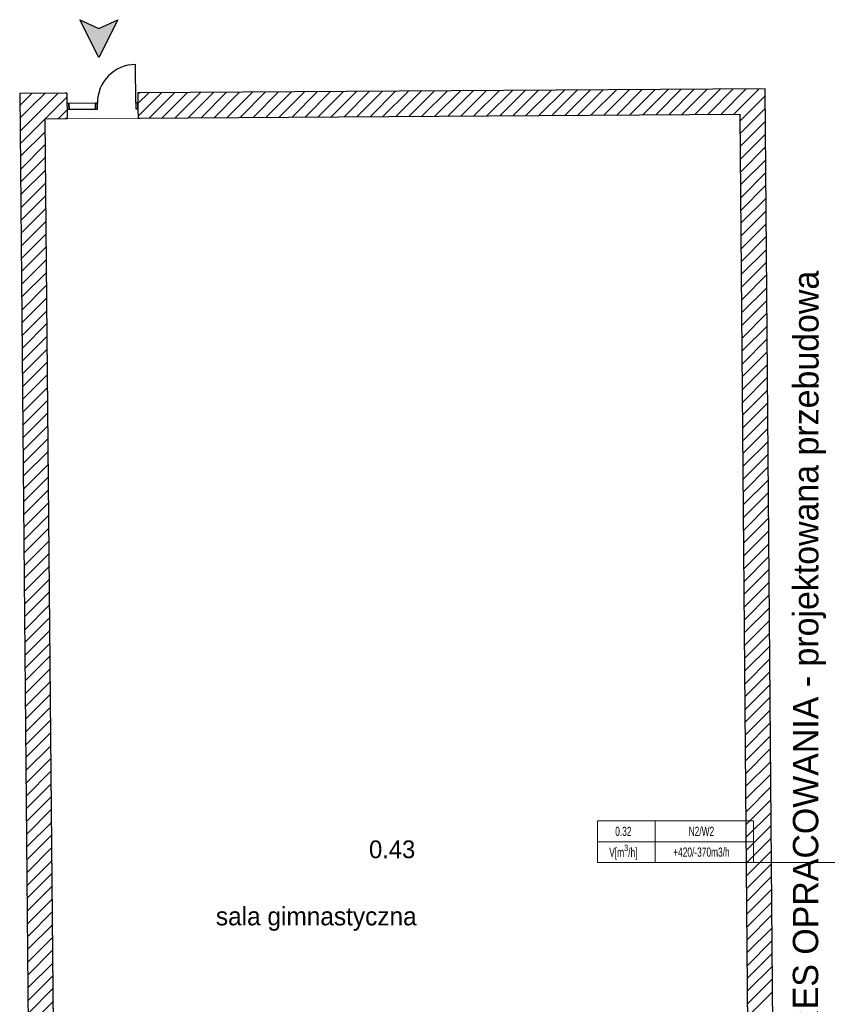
# Model space of a CAD drawing. Header units: millimetres. Extents: x -40063 to 512011, y 350190 to 687060.
# Tile 186 of 256: x 138616 to 154547, y 628155 to 647575. Entities that reach past the tile are written whole.
import ezdxf

# ---------------------------------------------------------------- set-up
doc = ezdxf.new("R2010")
doc.units = ezdxf.units.MM
for name, color, linetype in [('Elementy Modelu - Strefy', 8, 'Continuous'), ('J_opis pomieszczeń', 8, 'Continuous'), ('Konstrukcja - Ściany zew', 8, 'Continuous'), ('Opisy - Teksty', 8, 'Continuous'), ('X_ref', 8, 'Continuous')]:
    doc.layers.add(name, color=color, linetype=linetype)
doc.layers.add('FLUID-BILANSE', color=150, linetype='Continuous', lineweight=18)
doc.styles.add('ARIAL NARROW', font='ARIALN.TTF', dxfattribs={"width": 0.8})
doc.styles.add('GENERATED_STYLE_2', font='txt')

# ---------------------------------------------------------------- blocks, each defined once
blk = doc.blocks.new('fdgdfg')
at = {"layer": 'Elementy Modelu - Strefy', "linetype": 'Continuous', "lineweight": 0}
for p, q in [((-190859, 489323), (-204562, 489234)), ((-204562, 489234), (-204324, 463520)), ((-190646, 463520), (-190859, 489323))]:
    blk.add_line(p, q, dxfattribs=at)
at = {"layer": 'Konstrukcja - Ściany zew', "linetype": 'Continuous'}
for p, q in [((-203506, 490439), (-203881, 491188)), ((-203881, 491188), (-203506, 491012)), ((-203132, 491188), (-203506, 490439)), ((-203506, 491012), (-203132, 491188)), ((-202774, 489545), (-202779, 490305)), ((-190363, 489826), (-202735, 489746)), ((-196107, 489289), (-195603, 489792)), ((-195850, 489290), (-195347, 489794)), ((-195594, 489292), (-195091, 489795)), ((-195338, 489294), (-194835, 489797)), ((-195082, 489295), (-194578, 489799)), ((-194826, 489297), (-194322, 489800)), ((-194569, 489299), (-194066, 489802)), ((-194313, 489300), (-193810, 489804)), ((-194057, 489302), (-193554, 489805)), ((-193801, 489304), (-193297, 489807)), ((-193544, 489305), (-193041, 489809)), ((-193288, 489307), (-192785, 489810)), ((-193032, 489309), (-192529, 489812)), ((-192776, 489310), (-192272, 489814)), ((-192520, 489312), (-192016, 489815)), ((-192263, 489314), (-191760, 489817)), ((-192007, 489315), (-191504, 489819)), ((-191751, 489317), (-191248, 489820)), ((-191495, 489319), (-190991, 489822)), ((-191238, 489320), (-190735, 489824)), ((-190982, 489322), (-190479, 489825)), ((-190122, 460726), (-190363, 489826)), ((-204135, 489737), (-205066, 489731)), ((-205066, 489731), (-204817, 462777)), ((-205064, 489496), (-204947, 489613)), ((-204947, 489613), (-204827, 489732)), ((-204818, 489487), (-204571, 489734)), ((-204690, 489360), (-204315, 489735)), ((-204562, 489234), (-204134, 489662)), ((-204135, 489737), (-204172, 489736)), ((-204135, 489737), (-204172, 489736)), ((-204135, 489737), (-204134, 489537)), ((-204135, 489737), (-204134, 489537)), ((-204135, 489737), (-204134, 489537)), ((-202735, 489746), (-202698, 489746)), ((-202735, 489746), (-202734, 489546)), ((-202735, 489746), (-202734, 489546)), ((-202735, 489746), (-202734, 489546)), ((-202735, 489746), (-202698, 489746)), ((-202734, 489535), (-202521, 489747)), ((-202732, 489282), (-202265, 489749)), ((-202512, 489247), (-202009, 489750)), ((-202256, 489249), (-201753, 489752)), ((-202000, 489250), (-201497, 489754)), ((-201744, 489252), (-201240, 489755)), ((-201487, 489254), (-200984, 489757)), ((-201231, 489255), (-200728, 489759)), ((-200975, 489257), (-200472, 489760)), ((-200719, 489259), (-200215, 489762)), ((-200462, 489260), (-199959, 489764)), ((-200206, 489262), (-199703, 489765)), ((-199950, 489264), (-199447, 489767)), ((-199694, 489265), (-199191, 489769)), ((-199438, 489267), (-198934, 489770)), ((-199181, 489269), (-198678, 489772)), ((-198925, 489270), (-198422, 489774)), ((-198669, 489272), (-198166, 489775)), ((-198413, 489274), (-197909, 489777)), ((-198156, 489275), (-197653, 489779)), ((-197900, 489277), (-197397, 489780)), ((-197644, 489279), (-197141, 489782)), ((-197388, 489280), (-196885, 489784)), ((-197132, 489282), (-196628, 489785)), ((-196875, 489284), (-196372, 489787)), ((-196619, 489285), (-196116, 489789)), ((-196363, 489287), (-195860, 489790)), ((-190858, 489192), (-190362, 489688)), ((-205062, 489243), (-204818, 489487)), ((-204306, 489235), (-204133, 489409)), ((-204134, 489537), (-204133, 489422)), ((-204094, 489537), (-204134, 489537)), ((-204134, 489537), (-204133, 489422)), ((-204134, 489537), (-204133, 489422)), ((-204133, 489422), (-204132, 489237)), ((-204133, 489422), (-204093, 489422)), ((-204133, 489422), (-204132, 489237)), ((-203574, 489540), (-204094, 489537)), ((-204094, 489537), (-204093, 489422)), ((-204093, 489422), (-204094, 489537)), ((-204093, 489422), (-203573, 489425)), ((-203534, 489541), (-203574, 489540)), ((-203573, 489425), (-203574, 489540)), ((-203574, 489540), (-203573, 489425)), ((-203573, 489425), (-203533, 489426)), ((-203533, 489426), (-203534, 489541)), ((-202734, 489546), (-202774, 489545)), ((-202774, 489545), (-202773, 489430)), ((-202773, 489430), (-202733, 489431)), ((-202734, 489546), (-202733, 489431)), ((-202733, 489431), (-202734, 489546)), ((-202734, 489546), (-202733, 489431)), ((-202733, 489431), (-202732, 489246)), ((-202733, 489431), (-202732, 489246)), ((-190856, 488940), (-190360, 489436)), ((-205059, 488991), (-204690, 489360)), ((-205057, 488739), (-204562, 489234)), ((-204562, 489234), (-204132, 489237)), ((-204324, 463520), (-204562, 489234)), ((-204132, 489237), (-204169, 489236)), ((-204132, 489237), (-204169, 489236)), ((-202732, 489246), (-190859, 489323)), ((-202732, 489246), (-202695, 489246)), ((-202732, 489246), (-202695, 489246)), ((-190859, 489323), (-190646, 463520)), ((-190853, 488687), (-190358, 489183)), ((-205055, 488487), (-204559, 488982)), ((-190851, 488435), (-190355, 488931)), ((-205052, 488234), (-204557, 488730)), ((-190849, 488182), (-190353, 488678)), ((-205050, 487982), (-204555, 488478)), ((-190847, 487930), (-190351, 488426)), ((-205048, 487730), (-204552, 488225)), ((-190845, 487677), (-190349, 488173)), ((-205045, 487478), (-204550, 487973)), ((-190843, 487425), (-190347, 487921)), ((-205043, 487226), (-204548, 487721)), ((-190841, 487172), (-190345, 487668)), ((-205041, 486973), (-204545, 487469)), ((-190839, 486920), (-190343, 487416)), ((-205038, 486721), (-204543, 487217)), ((-190837, 486667), (-190341, 487163)), ((-205036, 486469), (-204541, 486964)), ((-190835, 486415), (-190339, 486911)), ((-205034, 486217), (-204538, 486712)), ((-190833, 486162), (-190337, 486658)), ((-205031, 485964), (-204536, 486460)), ((-190831, 485910), (-190335, 486406)), ((-205029, 485712), (-204534, 486208)), ((-190828, 485658), (-190333, 486153)), ((-205027, 485460), (-204531, 485955)), ((-190826, 485405), (-190330, 485901)), ((-205024, 485208), (-204529, 485703)), ((-190824, 485153), (-190328, 485648)), ((-205022, 484955), (-204527, 485451)), ((-190822, 484900), (-190326, 485396)), ((-205020, 484703), (-204524, 485199)), ((-190820, 484648), (-190324, 485144)), ((-205017, 484451), (-204522, 484946)), ((-190818, 484395), (-190322, 484891)), ((-205015, 484199), (-204520, 484694)), ((-190816, 484143), (-190320, 484639)), ((-205013, 483947), (-204517, 484442)), ((-190814, 483890), (-190318, 484386)), ((-205010, 483694), (-204515, 484190)), ((-190812, 483638), (-190316, 484134)), ((-205008, 483442), (-204513, 483938)), ((-190810, 483385), (-190314, 483881)), ((-205006, 483190), (-204510, 483685)), ((-190808, 483133), (-190312, 483629)), ((-205003, 482938), (-204508, 483433)), ((-190805, 482880), (-190310, 483376)), ((-205001, 482685), (-204506, 483181)), ((-190803, 482628), (-190307, 483124)), ((-204999, 482433), (-204503, 482929)), ((-190801, 482375), (-190305, 482871)), ((-204996, 482181), (-204501, 482676)), ((-190799, 482123), (-190303, 482619)), ((-204994, 481929), (-204499, 482424)), ((-190797, 481870), (-190301, 482366)), ((-204992, 481677), (-204496, 482172)), ((-190795, 481618), (-190299, 482114)), ((-204989, 481424), (-204494, 481920)), ((-190793, 481365), (-190297, 481861)), ((-204987, 481172), (-204492, 481668)), ((-190791, 481113), (-190295, 481609)), ((-204985, 480920), (-204489, 481415)), ((-190789, 480861), (-190293, 481356)), ((-204982, 480668), (-204487, 481163)), ((-190787, 480608), (-190291, 481104)), ((-204980, 480415), (-204485, 480911)), ((-190785, 480356), (-190289, 480851)), ((-204978, 480163), (-204482, 480659)), ((-190783, 480103), (-190287, 480599)), ((-204975, 479911), (-204480, 480406)), ((-190780, 479851), (-190285, 480347)), ((-204973, 479659), (-204478, 480154)), ((-190778, 479598), (-190282, 480094)), ((-204971, 479407), (-204475, 479902)), ((-190776, 479346), (-190280, 479842)), ((-204968, 479154), (-204473, 479650)), ((-190774, 479093), (-190278, 479589)), ((-204966, 478902), (-204471, 479398)), ((-190772, 478841), (-190276, 479337)), ((-204964, 478650), (-204468, 479145)), ((-190770, 478588), (-190274, 479084)), ((-204961, 478398), (-204466, 478893)), ((-190768, 478336), (-190272, 478832)), ((-204959, 478145), (-204464, 478641)), ((-190766, 478083), (-190270, 478579)), ((-204957, 477893), (-204461, 478389)), ((-190764, 477831), (-190268, 478327)), ((-204954, 477641), (-204459, 478136)), ((-190762, 477578), (-190266, 478074)), ((-204952, 477389), (-204457, 477884)), ((-190760, 477326), (-190264, 477822)), ((-204950, 477137), (-204454, 477632)), ((-190758, 477073), (-190262, 477569)), ((-204947, 476884), (-204452, 477380)), ((-190755, 476821), (-190260, 477317)), ((-204945, 476632), (-204450, 477128)), ((-190753, 476568), (-190257, 477064)), ((-204943, 476380), (-204447, 476875)), ((-190751, 476316), (-190255, 476812)), ((-204940, 476128), (-204445, 476623)), ((-190749, 476064), (-190253, 476559)), ((-204938, 475875), (-204443, 476371)), ((-190747, 475811), (-190251, 476307)), ((-204936, 475623), (-204440, 476119)), ((-190745, 475559), (-190249, 476055)), ((-204933, 475371), (-204438, 475866)), ((-190743, 475306), (-190247, 475802)), ((-204931, 475119), (-204436, 475614)), ((-190741, 475054), (-190245, 475550)), ((-204929, 474867), (-204433, 475362)), ((-190739, 474801), (-190243, 475297)), ((-204926, 474614), (-204431, 475110)), ((-190737, 474549), (-190241, 475045)), ((-204924, 474362), (-204429, 474857)), ((-190735, 474296), (-190239, 474792)), ((-204922, 474110), (-204426, 474605)), ((-190732, 474044), (-190237, 474540)), ((-204919, 473858), (-204424, 474353)), ((-190730, 473791), (-190234, 474287)), ((-204917, 473605), (-204422, 474101)), ((-190728, 473539), (-190232, 474035)), ((-204915, 473353), (-204419, 473849)), ((-190726, 473286), (-190230, 473782)), ((-204912, 473101), (-204417, 473596)), ((-190724, 473034), (-190228, 473530)), ((-204910, 472849), (-204415, 473344)), ((-204908, 472596), (-204412, 473092)), ((-190722, 472781), (-190226, 473277)), ((-190720, 472529), (-190224, 473025)), ((-204905, 472344), (-204410, 472840)), ((-190718, 472276), (-190222, 472772)), ((-204903, 472092), (-204408, 472587)), ((-190716, 472024), (-190220, 472520)), ((-204901, 471840), (-204405, 472335)), ((-190714, 471772), (-190218, 472267)), ((-204898, 471588), (-204403, 472083)), ((-190712, 471519), (-190216, 472015)), ((-204896, 471335), (-204401, 471831))]:
    blk.add_line(p, q, dxfattribs=at)
blk.add_arc((-202774, 489545), 760, 90.3727, 180.3727, dxfattribs=at)
at = {"layer": 'Konstrukcja - Ściany zew', "linetype": 'Continuous', "lineweight": 13, "extrusion": (0, 0, -1)}
for points in [[(203506, 490439), (203506, 491012), (203881, 491188)], [(203506, 491012), (203506, 490439), (203132, 491188)]]:
    blk.add_solid(points, dxfattribs=at)
at = {"layer": 'Elementy Modelu - Strefy', "lineweight": 13, "style": 'GENERATED_STYLE_2'}
blk.add_text('0.43', height=350, dxfattribs=at).set_placement((-198175, 474649))
at = {"layer": 'J_opis pomieszczeń', "linetype": 'Continuous', "style": 'GENERATED_STYLE_2'}
blk.add_text('sala gimnastyczna', height=359.99, dxfattribs=at).set_placement((-201196, 473324))
at = {"layer": 'Opisy - Teksty', "linetype": 'Continuous', "lineweight": 15, "style": 'GENERATED_STYLE_2'}
blk.add_text(' - ZAKRES OPRACOWANIA - projektowana przebudowa', height=500, rotation=89.9668, dxfattribs=at).set_placement((-189318, 469291))

msp = doc.modelspace()

# ---------------------------------------------------------------- linework, layer by layer
at = {"layer": 'FLUID-BILANSE'}
msp.add_line((153090.14418, 630949.66158), (157664.82813, 630949.66158), dxfattribs=at)
for points in [[(150010.84818, 631360.23438), (150010.84818, 631770.80718), (151149.38874, 631770.80718), (151149.38874, 631360.23438)], [(151149.38874, 631360.23438), (151149.38874, 631770.80718), (153090.14418, 631770.80718), (153090.14418, 631360.23438)], [(150010.84818, 630949.66158), (150010.84818, 631360.23438), (151149.38874, 631360.23438), (151149.38874, 630949.66158)], [(151149.38874, 630949.66158), (151149.38874, 631360.23438), (153090.14418, 631360.23438), (153090.14418, 630949.66158)]]:
    msp.add_lwpolyline(points, close=True, dxfattribs=at)

# ---------------------------------------------------------------- block references
at = {"layer": 'X_ref'}
msp.add_blockref('fdgdfg', (343682.59614, 156387.58931), dxfattribs=at)

# ---------------------------------------------------------------- texts
at = {"layer": 'FLUID-BILANSE', "char_height": 180, "attachment_point": 5, "style": 'ARIAL NARROW'}
for s, insert, width in [('0.32', (150524.06418, 631565.52078), 1026.432), ('N2/W2', (152063.71218, 631565.52078), 2052.864), ('\\A1;V[m\\H0.7x;\\S3^ ;\\H1.4286x;/h]', (150524.06418, 631154.94798), 1026.432), ('+420/-370m3/h', (152063.71218, 631154.94798), 2052.864)]:
    msp.add_mtext(s, dxfattribs=dict(at, insert=insert, width=width))

doc.saveas('drawing.dxf')
